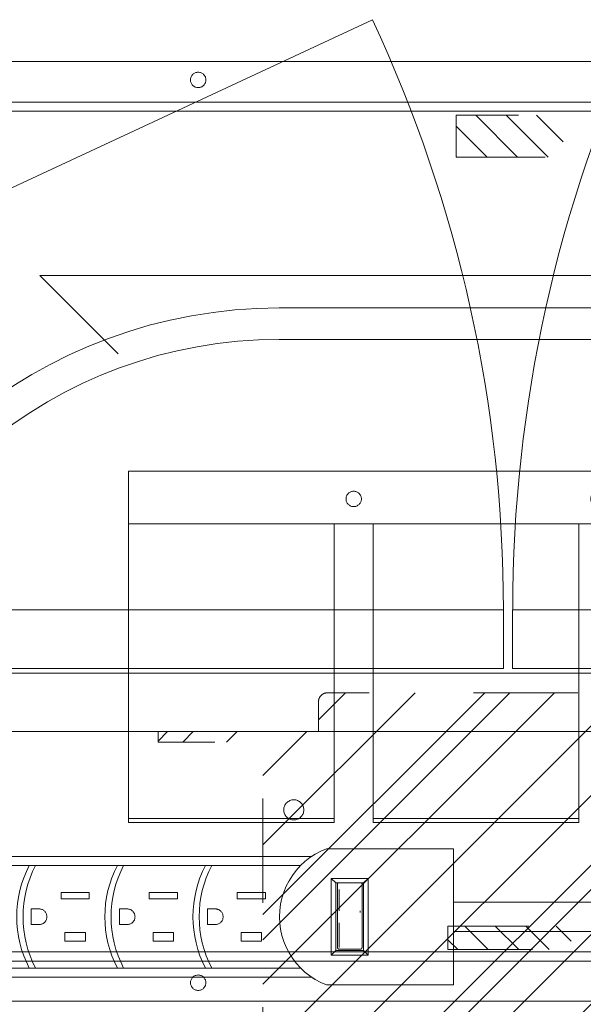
# Model space of a CAD drawing. Header units: inches. Extents: x -416 to -272, y -73 to 47.
# Tile 184 of 206: x -314 to -307, y -7 to 6. Entities that reach past the tile are written whole.
import ezdxf

# ---------------------------------------------------------------- set-up
doc = ezdxf.new("R2010")
doc.units = ezdxf.units.IN
doc.header["$LTSCALE"] = 32
doc.header["$MEASUREMENT"] = 0
doc.linetypes.add('Dash Style-1', pattern=[0.083328, 0.041656, -0.041672])
for name, color, linetype, lineweight in [('DashLine', 7, 'Continuous', 13), ('DashLineFill', 7, 'Dash Style-1', 13), ('Drawing', 7, 'Continuous', 18), ('Metal-Black', 7, 'Continuous', 18), ('None', 7, 'Continuous', 18), ('SolidLine', 7, 'Continuous', 15)]:
    doc.layers.add(name, color=color, linetype=linetype, lineweight=lineweight)
doc.layers.add('Electrical', color=1, linetype='Dash Style-1', lineweight=15, true_color=0xff0000)
doc.layers.add('Metal_Black', color=7, linetype='Continuous', lineweight=18, true_color=0x4c4c4c)
pattern_1 = [(45, (0, 0), (-0.3333333, -0.722222), [])]

# ---------------------------------------------------------------- blocks, each defined once
blk = doc.blocks.new('Group-103')
at = {"layer": 'SolidLine'}
for p, q in [((42.004, -16.28), (41.004, -15.28)), ((30.004, -16.28), (42.004, -16.28)), ((30.004, -16.28), (31.004, -17.28))]:
    blk.add_line(p, q, dxfattribs=at)
blk = doc.blocks.new('Group-104')
at = {"layer": 'SolidLine'}
blk.add_blockref('Group-103', (0, 0), dxfattribs=at)
blk = doc.blocks.new('1BP8DW-Leveler (2D)')
at = {"layer": 'DashLine', "flags": 128}
for points in [[(0.625, 0), (0.622, -0.061), (0.613, -0.122), (0.598, -0.181), (0.577, -0.239), (0.551, -0.295), (0.52, -0.347), (0.483, -0.396), (0.442, -0.442), (0.396, -0.483), (0.347, -0.52), (0.295, -0.551), (0.239, -0.577), (0.181, -0.598), (0.122, -0.613), (0.061, -0.622), (0, -0.625), (-0.061, -0.622), (-0.122, -0.613), (-0.181, -0.598), (-0.239, -0.577), (-0.295, -0.551), (-0.347, -0.52), (-0.396, -0.483), (-0.442, -0.442), (-0.483, -0.396), (-0.52, -0.347), (-0.551, -0.295), (-0.577, -0.239), (-0.598, -0.181), (-0.613, -0.122), (-0.622, -0.061), (-0.625, 0), (-0.622, 0.061), (-0.613, 0.122), (-0.598, 0.181), (-0.577, 0.239), (-0.551, 0.295), (-0.52, 0.347), (-0.483, 0.396), (-0.442, 0.442), (-0.396, 0.483), (-0.347, 0.52), (-0.295, 0.551), (-0.239, 0.577), (-0.181, 0.598), (-0.122, 0.613), (-0.061, 0.622), (0, 0.625), (0.061, 0.622), (0.122, 0.613), (0.181, 0.598), (0.239, 0.577), (0.295, 0.551), (0.347, 0.52), (0.396, 0.483), (0.442, 0.442), (0.483, 0.396), (0.52, 0.347), (0.551, 0.295), (0.577, 0.239), (0.598, 0.181), (0.613, 0.122), (0.622, 0.061)], [(0, 0.156), (0.015, 0.155), (0.03, 0.153), (0.045, 0.15), (0.06, 0.144), (0.074, 0.138), (0.087, 0.13), (0.099, 0.121), (0.11, 0.11), (0.121, 0.099), (0.13, 0.087), (0.138, 0.074), (0.144, 0.06), (0.15, 0.045), (0.153, 0.03), (0.155, 0.015), (0.156, 0), (0.155, -0.015), (0.153, -0.03), (0.15, -0.045), (0.144, -0.06), (0.138, -0.074), (0.13, -0.087), (0.121, -0.099), (0.11, -0.11), (0.099, -0.121), (0.087, -0.13), (0.074, -0.138), (0.06, -0.144), (0.045, -0.15), (0.03, -0.153), (0.015, -0.155), (0, -0.156), (-0.015, -0.155), (-0.03, -0.153), (-0.045, -0.15), (-0.06, -0.144), (-0.074, -0.138), (-0.087, -0.13), (-0.099, -0.121), (-0.11, -0.11), (-0.121, -0.099), (-0.13, -0.087), (-0.138, -0.074), (-0.144, -0.06), (-0.15, -0.045), (-0.153, -0.03), (-0.155, -0.015), (-0.156, 0), (-0.155, 0.015), (-0.153, 0.03), (-0.15, 0.045), (-0.144, 0.06), (-0.138, 0.074), (-0.13, 0.087), (-0.121, 0.099), (-0.11, 0.11), (-0.099, 0.121), (-0.087, 0.13), (-0.074, 0.138), (-0.06, 0.144), (-0.045, 0.15), (-0.03, 0.153), (-0.015, 0.155)], [(0, 0.094), (-0.081, 0.047), (-0.081, -0.047), (0, -0.094), (0.081, -0.047), (0.081, 0.047)]]:
    blk.add_lwpolyline(points, close=True, dxfattribs=at)
blk = doc.blocks.new('Group-43')
at = {"layer": 'Metal_Black', "color": 7}
for points, knots in [([(2.211, 3.61), (2.24, 3.61), (2.299, 3.603), (2.355, 3.586), (2.403, 3.558), (2.438, 3.516), (2.46, 3.457), (2.46, 3.403), (2.454, 3.376), (2.446, 3.342), (2.438, 3.331), (2.427, 3.328), (2.41, 3.328), (2.401, 3.329), (2.395, 3.331), (2.393, 3.335), (2.393, 3.342), (2.399, 3.355), (2.406, 3.377), (2.41, 3.405), (2.41, 3.457), (2.384, 3.505), (2.342, 3.534), (2.285, 3.551), (2.251, 3.551), (2.262, 3.532), (2.279, 3.481), (2.279, 3.411), (2.259, 3.359), (2.224, 3.329), (2.176, 3.315), (2.117, 3.315), (2.063, 3.333), (2.022, 3.37), (1.998, 3.425), (1.998, 3.494), (2.011, 3.536), (2.039, 3.569), (2.076, 3.592), (2.124, 3.604), (2.179, 3.61), (2.211, 3.61)], [0, 0, 0, 0.054342, 0.108683, 0.163025, 0.217366, 0.271708, 0.32605, 0.346749, 0.367448, 0.408846, 0.429545, 0.450244, 0.466803, 0.483362, 0.499922, 0.516481, 0.53304, 0.549599, 0.566158, 0.582718, 0.612524, 0.642331, 0.672137, 0.701944, 0.701944, 0.721255, 0.740567, 0.762023, 0.78348, 0.804937, 0.826394, 0.847851, 0.869308, 0.890765, 0.912222, 0.926851, 0.941481, 0.956111, 0.970741, 0.98537, 1, 1, 1]), ([(2.205, 3.549), (2.161, 3.549), (2.07, 3.532), (2.045, 3.483), (2.045, 3.438), (2.061, 3.405), (2.089, 3.385), (2.124, 3.376), (2.163, 3.376), (2.196, 3.385), (2.22, 3.403), (2.233, 3.435), (2.233, 3.484), (2.216, 3.532), (2.205, 3.549)], [0, 0, 0, 0.066007, 0.19802, 0.264026, 0.330033, 0.39604, 0.462046, 0.528053, 0.60066, 0.673267, 0.745875, 0.818482, 0.909241, 1, 1, 1]), ([(2.43, 3.286), (2.438, 3.29), (2.447, 3.292), (2.452, 3.286), (2.454, 3.271), (2.454, 3.251), (2.454, 3.236), (2.451, 3.229), (2.447, 3.225), (2.443, 3.223), (2.355, 3.174), (2.266, 3.124), (2.355, 3.074), (2.443, 3.024), (2.447, 3.022), (2.451, 3.017), (2.454, 3.011), (2.454, 2.996), (2.454, 2.976), (2.452, 2.957), (2.438, 2.959), (2.43, 2.963), (2.328, 3.025), (2.225, 3.087), (2.126, 3.028), (2.026, 2.969), (2.019, 2.965), (2.005, 2.962), (2.002, 2.982), (2.002, 3.006), (2.004, 3.018), (2.006, 3.026), (2.011, 3.03), (2.013, 3.031), (2.097, 3.079), (2.181, 3.127), (2.097, 3.175), (2.013, 3.223), (2.011, 3.225), (2.006, 3.227), (2.004, 3.234), (2.002, 3.245), (2.002, 3.268), (2.005, 3.287), (2.019, 3.284), (2.026, 3.281), (2.125, 3.222), (2.224, 3.164), (2.327, 3.225), (2.43, 3.286)], [0, 0, 0, 0.005797, 0.011593, 0.01739, 0.023187, 0.027776, 0.031157, 0.034538, 0.03792, 0.03792, 0.121199, 0.121199, 0.204479, 0.204479, 0.20786, 0.211241, 0.214623, 0.219212, 0.225008, 0.236602, 0.242398, 0.242398, 0.326423, 0.326423, 0.407782, 0.407782, 0.413578, 0.425171, 0.430968, 0.435937, 0.440905, 0.445874, 0.450842, 0.450842, 0.634953, 0.634953, 0.819063, 0.819063, 0.824031, 0.829, 0.833968, 0.838937, 0.843905, 0.853843, 0.858811, 0.858811, 0.927786, 0.927786, 1, 1, 1]), ([(2.135, 2.931), (2.17, 2.931), (2.224, 2.908), (2.261, 2.868), (2.283, 2.809), (2.283, 2.741), (2.283, 2.717), (2.363, 2.717), (2.447, 2.717), (2.451, 2.713), (2.452, 2.705), (2.454, 2.694), (2.454, 2.678), (2.452, 2.667), (2.451, 2.659), (2.447, 2.656), (2.237, 2.656), (2.017, 2.656), (2.004, 2.67), (2.004, 2.728), (2.004, 2.79), (2.008, 2.816), (2.015, 2.853), (2.037, 2.89), (2.069, 2.918), (2.111, 2.931), (2.135, 2.931)], [0, 0, 0, 0.066268, 0.132535, 0.198803, 0.26507, 0.303966, 0.303966, 0.429297, 0.43506, 0.440822, 0.446584, 0.452347, 0.456957, 0.461567, 0.466177, 0.470786, 0.728938, 0.745073, 0.761208, 0.845107, 0.870922, 0.896738, 0.922553, 0.948369, 0.974184, 1, 1, 1]), ([(2.141, 2.868), (2.113, 2.868), (2.076, 2.848), (2.059, 2.818), (2.054, 2.787), (2.054, 2.743), (2.054, 2.717), (2.143, 2.717), (2.233, 2.717), (2.233, 2.743), (2.233, 2.796), (2.22, 2.833), (2.194, 2.857), (2.161, 2.868), (2.141, 2.868)], [0, 0, 0, 0.053098, 0.106195, 0.159293, 0.212391, 0.297937, 0.297937, 0.584068, 0.584068, 0.669615, 0.752211, 0.834807, 0.917404, 1, 1, 1]), ([(2.443, 2.593), (2.447, 2.593), (2.451, 2.591), (2.452, 2.583), (2.454, 2.57), (2.454, 2.552), (2.452, 2.541), (2.451, 2.534), (2.445, 2.53), (2.44, 2.528), (2.387, 2.508), (2.334, 2.487), (2.316, 2.48), (2.286, 2.465), (2.264, 2.443), (2.253, 2.414), (2.253, 2.374), (2.253, 2.355), (2.348, 2.355), (2.447, 2.355), (2.451, 2.351), (2.452, 2.343), (2.454, 2.332), (2.454, 2.316), (2.452, 2.305), (2.451, 2.297), (2.447, 2.294), (2.236, 2.294), (2.015, 2.294), (2.004, 2.308), (2.004, 2.364), (2.004, 2.428), (2.006, 2.451), (2.008, 2.46), (2.011, 2.486), (2.032, 2.526), (2.061, 2.552), (2.1, 2.567), (2.144, 2.567), (2.181, 2.554), (2.209, 2.532), (2.227, 2.499), (2.235, 2.48), (2.24, 2.491), (2.255, 2.51), (2.275, 2.524), (2.303, 2.537), (2.32, 2.545), (2.369, 2.565), (2.417, 2.585), (2.43, 2.591), (2.441, 2.593), (2.443, 2.593)], [0, 0, 0, 0.004018, 0.008035, 0.012053, 0.01607, 0.020088, 0.024105, 0.028123, 0.03214, 0.03214, 0.070951, 0.070951, 0.084634, 0.098317, 0.112001, 0.125684, 0.138745, 0.138745, 0.202807, 0.205295, 0.207782, 0.21027, 0.212758, 0.214748, 0.216739, 0.218729, 0.220719, 0.332671, 0.339637, 0.346603, 0.391882, 0.407555, 0.423229, 0.423229, 0.466696, 0.510164, 0.553631, 0.597099, 0.640566, 0.684033, 0.727501, 0.770968, 0.770968, 0.798042, 0.825115, 0.852188, 0.879262, 0.879262, 0.958132, 0.958132, 0.979066, 1, 1, 1]), ([(2.13, 2.504), (2.102, 2.504), (2.067, 2.48), (2.058, 2.452), (2.056, 2.443), (2.054, 2.421), (2.054, 2.379), (2.054, 2.355), (2.13, 2.355), (2.205, 2.355), (2.205, 2.383), (2.205, 2.436), (2.194, 2.469), (2.172, 2.493), (2.144, 2.504), (2.13, 2.504)], [0, 0, 0, 0.142515, 0.285031, 0.285031, 0.330993, 0.376955, 0.445899, 0.445899, 0.655281, 0.655281, 0.734439, 0.800829, 0.867219, 0.93361, 1, 1, 1]), ([(2.323, 2.226), (2.345, 2.226), (2.381, 2.215), (2.41, 2.197), (2.43, 2.169), (2.452, 2.119), (2.452, 2.012), (2.452, 1.946), (2.441, 1.931), (2.228, 1.931), (2.015, 1.931), (2.004, 1.946), (2.004, 2.004), (2.004, 2.095), (2.021, 2.147), (2.048, 2.18), (2.091, 2.199), (2.133, 2.199), (2.163, 2.191), (2.187, 2.176), (2.207, 2.152), (2.213, 2.14), (2.216, 2.158), (2.235, 2.189), (2.262, 2.213), (2.301, 2.226), (2.323, 2.226)], [0, 0, 0, 0.031455, 0.06291, 0.094366, 0.125821, 0.188731, 0.266159, 0.275837, 0.285516, 0.435531, 0.44521, 0.454888, 0.521427, 0.574659, 0.627891, 0.681123, 0.734355, 0.762747, 0.791139, 0.819531, 0.847924, 0.847924, 0.885943, 0.923962, 0.961981, 1, 1, 1]), ([(2.327, 2.164), (2.307, 2.164), (2.277, 2.151), (2.257, 2.127), (2.246, 2.09), (2.246, 2.026), (2.246, 1.99), (2.324, 1.99), (2.403, 1.99), (2.403, 2.033), (2.403, 2.117), (2.375, 2.151), (2.345, 2.164), (2.327, 2.164)], [0, 0, 0, 0.079156, 0.158312, 0.237468, 0.316624, 0.419526, 0.419526, 0.643799, 0.643799, 0.767809, 0.883905, 0.941952, 1, 1, 1]), ([(2.124, 2.138), (2.107, 2.138), (2.082, 2.128), (2.063, 2.108), (2.054, 2.077), (2.054, 2.021), (2.054, 1.99), (2.126, 1.99), (2.198, 1.99), (2.198, 2.024), (2.198, 2.081), (2.187, 2.11), (2.166, 2.128), (2.139, 2.138), (2.124, 2.138)], [0, 0, 0, 0.074499, 0.148998, 0.223496, 0.297995, 0.395417, 0.395417, 0.61891, 0.61891, 0.724928, 0.793696, 0.862464, 0.931232, 1, 1, 1]), ([(2.428, 1.855), (2.436, 1.855), (2.45, 1.852), (2.452, 1.844), (2.452, 1.725), (2.452, 1.606), (2.451, 1.602), (2.445, 1.599), (2.436, 1.597), (2.423, 1.597), (2.414, 1.599), (2.408, 1.601), (2.404, 1.606), (2.404, 1.655), (2.404, 1.702), (2.235, 1.702), (2.065, 1.702), (2.091, 1.659), (2.117, 1.615), (2.118, 1.61), (2.12, 1.601), (2.117, 1.597), (2.106, 1.595), (2.093, 1.595), (2.083, 1.595), (2.078, 1.597), (2.074, 1.601), (2.072, 1.604), (2.039, 1.656), (2.006, 1.708), (2.004, 1.709), (2.004, 1.713), (2.002, 1.719), (2.002, 1.736), (2.002, 1.754), (2.006, 1.759), (2.01, 1.761), (2.208, 1.761), (2.404, 1.761), (2.404, 1.802), (2.404, 1.846), (2.408, 1.85), (2.414, 1.853), (2.423, 1.855), (2.428, 1.855)], [0, 0, 0, 0.00261, 0.007831, 0.010441, 0.176195, 0.178805, 0.181415, 0.184026, 0.186636, 0.188594, 0.190551, 0.192509, 0.194467, 0.244389, 0.244389, 0.424498, 0.424498, 0.47805, 0.47805, 0.484241, 0.490432, 0.496622, 0.502813, 0.507071, 0.510941, 0.514811, 0.518682, 0.518682, 0.576295, 0.576295, 0.578743, 0.58119, 0.583638, 0.590247, 0.593184, 0.596122, 0.599059, 0.911881, 0.911881, 0.976501, 0.982376, 0.988251, 0.994125, 1, 1, 1])]:
    blk.add_open_spline(points, degree=2, knots=knots, dxfattribs=at)
blk = doc.blocks.new('1BRPX9-Util_Bkt_Lg-N (2D)')
at = {"layer": 'DashLineFill', "linetype": 'Continuous', "lineweight": 13}
h = blk.add_hatch(dxfattribs=at)
h.set_pattern_fill('Steel', color=253, style=0, pattern_type=2)
h.set_pattern_definition([(45, (0, 0), (-1.613, 1.9357), []), (45, (-1.0608, 1.0608), (-0.472346, 0.41676), [])])
edge = h.paths.add_edge_path()
edge.add_line((-4.469, 7.539), (-2.421, 7.539))
edge.add_line((-2.421, 7.539), (-2.421, 7.917))
edge.add_arc((-2.303, 7.917), 0.118, 90, 180, ccw=False)
edge.add_line((-2.303, 8.035), (2.303, 8.035))
edge.add_arc((2.303, 7.917), 0.118, 0, 90, ccw=False)
edge.add_line((2.421, 7.917), (2.421, 7.539))
edge.add_line((2.421, 7.539), (4.469, 7.539))
edge.add_line((4.469, 7.539), (4.469, 7.406))
edge.add_line((4.469, 7.406), (3.13, 7.406))
edge.add_line((3.13, 7.406), (3.13, -2.012))
edge.add_line((3.13, -2.012), (4.469, -2.012))
edge.add_line((4.469, -2.012), (4.469, -2.146))
edge.add_line((4.469, -2.146), (2.421, -2.146))
edge.add_line((2.421, -2.146), (2.421, -2.524))
edge.add_arc((2.303, -2.524), 0.118, 270, 360, ccw=False)
edge.add_line((2.303, -2.642), (-2.303, -2.642))
edge.add_arc((-2.303, -2.524), 0.118, 180, 270, ccw=False)
edge.add_line((-2.421, -2.524), (-2.421, -2.146))
edge.add_line((-2.421, -2.146), (-4.469, -2.146))
edge.add_line((-4.469, -2.146), (-4.469, -2.012))
edge.add_line((-4.469, -2.012), (-3.13, -2.012))
edge.add_line((-3.13, -2.012), (-3.13, 7.406))
edge.add_line((-3.13, 7.406), (-4.469, 7.406))
edge.add_line((-4.469, 7.406), (-4.469, 7.539))
at = {"layer": 'DashLineFill', "flags": 128}
blk.add_lwpolyline([(-4.469, 7.539), (-2.421, 7.539), (-2.421, 7.917, -0.414214), (-2.303, 8.035), (2.303, 8.035, -0.414214), (2.421, 7.917), (2.421, 7.539), (4.469, 7.539), (4.469, 7.406), (3.13, 7.406), (3.13, -2.012), (4.469, -2.012), (4.469, -2.146), (2.421, -2.146), (2.421, -2.524, -0.414214), (2.303, -2.642), (-2.303, -2.642, -0.414214), (-2.421, -2.524), (-2.421, -2.146), (-4.469, -2.146), (-4.469, -2.012), (-3.13, -2.012), (-3.13, 7.406), (-4.469, 7.406)], format="xyb", close=True, dxfattribs=at)
at = {"layer": 'SolidLine', "flags": 128}
for points in [[(-2.736, 6.403), (-2.749, 6.404), (-2.761, 6.405), (-2.774, 6.409), (-2.785, 6.413), (-2.797, 6.418), (-2.808, 6.425), (-2.818, 6.432), (-2.827, 6.441), (-2.836, 6.45), (-2.843, 6.46), (-2.85, 6.471), (-2.855, 6.482), (-2.859, 6.494), (-2.862, 6.506), (-2.864, 6.519), (-2.865, 6.531), (-2.864, 6.544), (-2.862, 6.557), (-2.859, 6.569), (-2.855, 6.581), (-2.85, 6.592), (-2.843, 6.603), (-2.836, 6.613), (-2.827, 6.622), (-2.818, 6.631), (-2.808, 6.638), (-2.797, 6.645), (-2.785, 6.65), (-2.774, 6.654), (-2.761, 6.658), (-2.749, 6.659), (-2.736, 6.66), (-2.724, 6.659), (-2.711, 6.658), (-2.699, 6.654), (-2.687, 6.65), (-2.676, 6.645), (-2.665, 6.638), (-2.655, 6.631), (-2.645, 6.622), (-2.637, 6.613), (-2.629, 6.603), (-2.623, 6.592), (-2.618, 6.581), (-2.613, 6.569), (-2.61, 6.557), (-2.608, 6.544), (-2.608, 6.531), (-2.608, 6.519), (-2.61, 6.506), (-2.613, 6.494), (-2.618, 6.482), (-2.623, 6.471), (-2.629, 6.46), (-2.637, 6.45), (-2.645, 6.441), (-2.655, 6.432), (-2.665, 6.425), (-2.676, 6.418), (-2.687, 6.413), (-2.699, 6.409), (-2.711, 6.405), (-2.724, 6.404)], [(2.736, 6.403), (2.724, 6.404), (2.711, 6.405), (2.699, 6.409), (2.687, 6.413), (2.676, 6.418), (2.665, 6.425), (2.655, 6.432), (2.645, 6.441), (2.637, 6.45), (2.629, 6.46), (2.623, 6.471), (2.618, 6.482), (2.613, 6.494), (2.61, 6.506), (2.608, 6.519), (2.608, 6.531), (2.608, 6.544), (2.61, 6.557), (2.613, 6.569), (2.618, 6.581), (2.623, 6.592), (2.629, 6.603), (2.637, 6.613), (2.645, 6.622), (2.655, 6.631), (2.665, 6.638), (2.676, 6.645), (2.687, 6.65), (2.699, 6.654), (2.711, 6.658), (2.724, 6.659), (2.736, 6.66), (2.749, 6.659), (2.761, 6.658), (2.774, 6.654), (2.785, 6.65), (2.797, 6.645), (2.808, 6.638), (2.818, 6.631), (2.827, 6.622), (2.836, 6.613), (2.843, 6.603), (2.85, 6.592), (2.855, 6.581), (2.859, 6.569), (2.862, 6.557), (2.864, 6.544), (2.865, 6.531), (2.864, 6.519), (2.862, 6.506), (2.859, 6.494), (2.855, 6.482), (2.85, 6.471), (2.843, 6.46), (2.836, 6.45), (2.827, 6.441), (2.818, 6.432), (2.808, 6.425), (2.797, 6.418), (2.785, 6.413), (2.774, 6.409), (2.761, 6.405), (2.749, 6.404)], [(-2.736, -1.017), (-2.724, -1.018), (-2.711, -1.02), (-2.699, -1.023), (-2.687, -1.027), (-2.676, -1.032), (-2.665, -1.039), (-2.655, -1.046), (-2.645, -1.055), (-2.637, -1.064), (-2.629, -1.074), (-2.623, -1.085), (-2.618, -1.096), (-2.613, -1.108), (-2.61, -1.121), (-2.608, -1.133), (-2.608, -1.146), (-2.608, -1.158), (-2.61, -1.171), (-2.613, -1.183), (-2.618, -1.195), (-2.623, -1.206), (-2.629, -1.217), (-2.637, -1.227), (-2.645, -1.237), (-2.655, -1.245), (-2.665, -1.253), (-2.676, -1.259), (-2.687, -1.264), (-2.699, -1.269), (-2.711, -1.272), (-2.724, -1.274), (-2.736, -1.274), (-2.749, -1.274), (-2.761, -1.272), (-2.774, -1.269), (-2.785, -1.264), (-2.797, -1.259), (-2.808, -1.253), (-2.818, -1.245), (-2.827, -1.237), (-2.836, -1.227), (-2.843, -1.217), (-2.85, -1.206), (-2.855, -1.195), (-2.859, -1.183), (-2.862, -1.171), (-2.864, -1.158), (-2.865, -1.146), (-2.864, -1.133), (-2.862, -1.121), (-2.859, -1.108), (-2.855, -1.096), (-2.85, -1.085), (-2.843, -1.074), (-2.836, -1.064), (-2.827, -1.055), (-2.818, -1.046), (-2.808, -1.039), (-2.797, -1.032), (-2.785, -1.027), (-2.774, -1.023), (-2.761, -1.02), (-2.749, -1.018)], [(2.736, -1.017), (2.749, -1.018), (2.761, -1.02), (2.774, -1.023), (2.785, -1.027), (2.797, -1.032), (2.808, -1.039), (2.818, -1.046), (2.827, -1.055), (2.836, -1.064), (2.843, -1.074), (2.85, -1.085), (2.855, -1.096), (2.859, -1.108), (2.862, -1.121), (2.864, -1.133), (2.865, -1.146), (2.864, -1.158), (2.862, -1.171), (2.859, -1.183), (2.855, -1.195), (2.85, -1.206), (2.843, -1.217), (2.836, -1.227), (2.827, -1.237), (2.818, -1.245), (2.808, -1.253), (2.797, -1.259), (2.785, -1.264), (2.774, -1.269), (2.761, -1.272), (2.749, -1.274), (2.736, -1.274), (2.724, -1.274), (2.711, -1.272), (2.699, -1.269), (2.687, -1.264), (2.676, -1.259), (2.665, -1.253), (2.655, -1.245), (2.645, -1.237), (2.637, -1.227), (2.629, -1.217), (2.623, -1.206), (2.618, -1.195), (2.613, -1.183), (2.61, -1.171), (2.608, -1.158), (2.608, -1.146), (2.608, -1.133), (2.61, -1.121), (2.613, -1.108), (2.618, -1.096), (2.623, -1.085), (2.629, -1.074), (2.637, -1.064), (2.645, -1.055), (2.655, -1.046), (2.665, -1.039), (2.676, -1.032), (2.687, -1.027), (2.699, -1.023), (2.711, -1.02), (2.724, -1.018)]]:
    blk.add_lwpolyline(points, close=True, dxfattribs=at)
at = {"layer": 'Metal-Black', "color": 7}
for p in [(2.742, 6.526), (-2.731, -1.151)]:
    blk.add_blockref('1BP8DW-Leveler (2D)', p, dxfattribs=at)
at = {"layer": 'Metal_Black', "color": 7}
blk.add_blockref('Group-43', (0, 0), dxfattribs=at)
blk = doc.blocks.new('Group-105')
at = {"layer": 'DashLine'}
blk.add_line((53.927, -12.008), (37.755, -19.549), dxfattribs=at)
at = {"layer": 'DashLine', "flags": 128}
blk.add_lwpolyline([(18.435, -10.453), (53.612, -10.453), (53.612, -11.201), (18.435, -11.201)], close=True, dxfattribs=at)
at = {"layer": 'DashLine'}
for centre, start, end in [((18.12, -12.008), 335, 0), ((53.927, -12.008), 180, 205)]:
    blk.add_arc(centre, 17.844, start, end, dxfattribs=at)
at = {"layer": 'SolidLine', "flags": 128}
for points in [[(0.787, -0.768), (71.26, -0.768), (71.26, -11.201), (0.787, -11.201)], [(18.12, -11.26), (35.965, -11.26), (35.965, -12.008), (18.12, -12.008)], [(36.083, -11.26), (53.927, -11.26), (53.927, -12.008), (36.083, -12.008)]]:
    blk.add_lwpolyline(points, close=True, dxfattribs=at)
at = {"layer": 'DashLine', "color": 7}
blk.add_blockref('1BRPX9-Util_Bkt_Lg-N (2D)', (36.024, -8.307), dxfattribs=at)
blk = doc.blocks.new('Group-75')
at = {"layer": 'SolidLine'}
for p, q in [((-2.906, 0.893), (-4.526, 0.893)), ((-4.526, 0.893), (-4.526, -0.847)), ((-2.832, 0.861), (-2.906, 0.893)), ((-2.761, 0.823), (-2.832, 0.861)), ((-2.714, 0.793), (-2.761, 0.823)), ((-2.694, 0.779), (-2.761, 0.823)), ((-2.694, 0.779), (-2.714, 0.793)), ((4.484, 0.793), (-2.714, 0.793)), ((-2.631, 0.729), (-2.694, 0.779)), ((-2.572, 0.675), (-2.631, 0.729)), ((-2.519, 0.615), (-2.572, 0.675)), ((-2.967, 0.513), (-3.439, 0.513)), ((-3.38, 0.456), (-3.439, 0.513)), ((-3.439, 0.513), (-3.439, -0.468)), ((-3.026, 0.456), (-2.967, 0.513)), ((-2.967, -0.468), (-2.967, 0.513)), ((-2.47, 0.551), (-2.519, 0.615)), ((-2.428, 0.483), (-2.47, 0.551)), ((-3.026, 0.456), (-3.38, 0.456)), ((-3.38, -0.411), (-3.38, 0.456)), ((-3.359, 0.421), (-3.36, 0.419)), ((-3.36, 0.419), (-3.36, 0.418)), ((-3.36, 0.418), (-3.36, 0.416)), ((-3.36, 0.416), (-3.36, 0.414)), ((-3.36, 0.414), (-3.36, -0.392)), ((-3.358, 0.424), (-3.359, 0.422)), ((-3.359, 0.422), (-3.359, 0.421)), ((-3.357, 0.426), (-3.358, 0.424)), ((-3.356, 0.428), (-3.357, 0.426)), ((-3.357, 0.426), (-3.357, 0.426)), ((-3.354, 0.43), (-3.356, 0.428)), ((-3.353, 0.431), (-3.354, 0.43)), ((-3.352, 0.432), (-3.353, 0.431)), ((-3.35, 0.434), (-3.352, 0.432)), ((-3.348, 0.435), (-3.35, 0.434)), ((-3.346, 0.436), (-3.348, 0.435)), ((-3.344, 0.436), (-3.346, 0.436)), ((-3.343, 0.437), (-3.344, 0.436)), ((-3.341, 0.437), (-3.343, 0.437)), ((-3.339, 0.438), (-3.341, 0.437)), ((-3.337, 0.438), (-3.339, 0.438)), ((-3.069, 0.438), (-3.337, 0.438)), ((-3.067, 0.438), (-3.069, 0.438)), ((-3.069, 0.414), (-3.069, 0.1)), ((-3.065, 0.437), (-3.067, 0.438)), ((-3.063, 0.437), (-3.065, 0.437)), ((-3.061, 0.436), (-3.063, 0.437)), ((-3.059, 0.436), (-3.061, 0.436)), ((-3.057, 0.435), (-3.059, 0.436)), ((-3.056, 0.434), (-3.057, 0.435)), ((-3.054, 0.433), (-3.056, 0.434)), ((-3.054, 0.432), (-3.054, 0.433)), ((-3.052, 0.431), (-3.054, 0.432)), ((-3.051, 0.43), (-3.052, 0.431)), ((-3.05, 0.428), (-3.051, 0.43)), ((-3.049, 0.426), (-3.05, 0.428)), ((-3.049, 0.426), (-3.049, 0.426)), ((-3.048, 0.424), (-3.049, 0.426)), ((-3.047, 0.422), (-3.048, 0.424)), ((-3.046, 0.421), (-3.047, 0.422)), ((-3.046, 0.419), (-3.046, 0.421)), ((-3.046, 0.418), (-3.046, 0.419)), ((-3.045, 0.416), (-3.046, 0.418)), ((-3.045, 0.414), (-3.045, 0.416)), ((-3.045, -0.392), (-3.045, 0.414)), ((-3.026, 0.456), (-3.026, -0.411)), ((-2.391, 0.412), (-2.428, 0.483)), ((-2.361, 0.337), (-2.391, 0.412)), ((-2.337, 0.261), (-2.361, 0.337)), ((-2.32, 0.182), (-2.337, 0.261)), ((-1.816, 0.333), (-2.076, 0.333)), ((-2.076, 0.223), (-2.076, 0.333)), ((-1.816, 0.333), (-1.816, 0.223)), ((-0.691, 0.333), (-0.951, 0.333)), ((-0.951, 0.223), (-0.951, 0.333)), ((-0.691, 0.333), (-0.691, 0.223)), ((0.434, 0.333), (0.174, 0.333)), ((0.174, 0.223), (0.174, 0.333)), ((0.434, 0.333), (0.434, 0.223)), ((-4.526, 0.21), (-7.706, 0.21)), ((-2.309, 0.103), (-2.32, 0.182)), ((-1.816, 0.223), (-2.076, 0.223)), ((-0.691, 0.223), (-0.951, 0.223)), ((0.434, 0.223), (0.174, 0.223)), ((-2.306, 0.023), (-2.309, 0.103)), ((-2.309, -0.058), (-2.306, 0.023)), ((-1.586, 0.023), (-1.585, 0.031)), ((-1.585, 0.014), (-1.586, 0.023)), ((-1.585, 0.031), (-1.584, 0.04)), ((-1.584, 0.005), (-1.585, 0.014)), ((-1.584, 0.04), (-1.582, 0.048)), ((-1.582, -0.003), (-1.584, 0.005)), ((-1.582, 0.048), (-1.58, 0.057)), ((-1.58, 0.057), (-1.577, 0.065)), ((-1.577, 0.065), (-1.572, 0.073)), ((-1.572, 0.073), (-1.568, 0.08)), ((-1.568, 0.08), (-1.562, 0.087)), ((-1.562, 0.087), (-1.557, 0.093)), ((-1.557, 0.093), (-1.55, 0.099)), ((-1.55, 0.099), (-1.543, 0.104)), ((-1.543, 0.104), (-1.536, 0.109)), ((-1.536, 0.109), (-1.528, 0.113)), ((-1.528, 0.113), (-1.52, 0.116)), ((-1.52, 0.116), (-1.512, 0.119)), ((-1.512, 0.119), (-1.503, 0.121)), ((-1.503, 0.121), (-1.495, 0.122)), ((-1.495, 0.122), (-1.486, 0.123)), ((-1.386, 0.123), (-1.486, 0.123)), ((-1.386, 0.123), (-1.386, -0.077)), ((-0.461, 0.023), (-0.46, 0.031)), ((-0.46, 0.014), (-0.461, 0.023)), ((-0.46, 0.031), (-0.459, 0.04)), ((-0.459, 0.005), (-0.46, 0.014)), ((-0.459, 0.04), (-0.457, 0.048)), ((-0.457, -0.003), (-0.459, 0.005)), ((-0.457, 0.048), (-0.455, 0.057)), ((-0.455, 0.057), (-0.452, 0.065)), ((-0.452, 0.065), (-0.447, 0.073)), ((-0.447, 0.073), (-0.443, 0.08)), ((-0.443, 0.08), (-0.437, 0.087)), ((-0.437, 0.087), (-0.432, 0.093)), ((-0.432, 0.093), (-0.425, 0.099)), ((-0.425, 0.099), (-0.418, 0.104)), ((-0.418, 0.104), (-0.411, 0.109)), ((-0.411, 0.109), (-0.403, 0.113)), ((-0.403, 0.113), (-0.395, 0.116)), ((-0.395, 0.116), (-0.387, 0.119)), ((-0.387, 0.119), (-0.378, 0.121)), ((-0.378, 0.121), (-0.37, 0.122)), ((-0.37, 0.122), (-0.361, 0.123)), ((-0.261, 0.123), (-0.361, 0.123)), ((-0.261, 0.123), (-0.261, -0.077)), ((0.664, 0.023), (0.665, 0.031)), ((0.665, 0.014), (0.664, 0.023)), ((0.665, 0.031), (0.666, 0.04)), ((0.666, 0.005), (0.665, 0.014)), ((0.666, 0.04), (0.668, 0.048)), ((0.668, -0.003), (0.666, 0.005)), ((0.668, 0.048), (0.67, 0.057)), ((0.67, 0.057), (0.673, 0.065)), ((0.673, 0.065), (0.678, 0.073)), ((0.678, 0.073), (0.682, 0.08)), ((0.682, 0.08), (0.688, 0.087)), ((0.688, 0.087), (0.693, 0.093)), ((0.693, 0.093), (0.7, 0.099)), ((0.7, 0.099), (0.707, 0.104)), ((0.707, 0.104), (0.714, 0.109)), ((0.714, 0.109), (0.722, 0.113)), ((0.722, 0.113), (0.73, 0.116)), ((0.73, 0.116), (0.738, 0.119)), ((0.738, 0.119), (0.747, 0.121)), ((0.747, 0.121), (0.755, 0.122)), ((0.755, 0.122), (0.764, 0.123)), ((0.864, 0.123), (0.764, 0.123)), ((0.864, 0.123), (0.864, -0.077)), ((-3.337, -0.03), (-3.337, -0.054)), ((-3.069, -0.054), (-3.069, -0.327)), ((-2.32, -0.137), (-2.309, -0.058)), ((-1.58, -0.012), (-1.582, -0.003)), ((-1.577, -0.02), (-1.58, -0.012)), ((-1.572, -0.027), (-1.577, -0.02)), ((-1.568, -0.035), (-1.572, -0.027)), ((-1.562, -0.042), (-1.568, -0.035)), ((-1.557, -0.048), (-1.562, -0.042)), ((-1.55, -0.054), (-1.557, -0.048)), ((-1.543, -0.059), (-1.55, -0.054)), ((-1.536, -0.064), (-1.543, -0.059)), ((-1.528, -0.068), (-1.536, -0.064)), ((-1.52, -0.071), (-1.528, -0.068)), ((-1.512, -0.074), (-1.52, -0.071)), ((-1.503, -0.076), (-1.512, -0.074)), ((-1.495, -0.077), (-1.503, -0.076)), ((-1.486, -0.077), (-1.495, -0.077)), ((-1.386, -0.077), (-1.486, -0.077)), ((-0.455, -0.012), (-0.457, -0.003)), ((-0.452, -0.02), (-0.455, -0.012)), ((-0.447, -0.027), (-0.452, -0.02)), ((-0.443, -0.035), (-0.447, -0.027)), ((-0.437, -0.042), (-0.443, -0.035)), ((-0.432, -0.048), (-0.437, -0.042)), ((-0.425, -0.054), (-0.432, -0.048)), ((-0.418, -0.059), (-0.425, -0.054)), ((-0.411, -0.064), (-0.418, -0.059)), ((-0.403, -0.068), (-0.411, -0.064)), ((-0.395, -0.071), (-0.403, -0.068)), ((-0.387, -0.074), (-0.395, -0.071)), ((-0.378, -0.076), (-0.387, -0.074)), ((-0.37, -0.077), (-0.378, -0.076)), ((-0.361, -0.077), (-0.37, -0.077)), ((-0.261, -0.077), (-0.361, -0.077)), ((0.67, -0.012), (0.668, -0.003)), ((0.673, -0.02), (0.67, -0.012)), ((0.678, -0.027), (0.673, -0.02)), ((0.682, -0.035), (0.678, -0.027)), ((0.688, -0.042), (0.682, -0.035)), ((0.693, -0.048), (0.688, -0.042)), ((0.7, -0.054), (0.693, -0.048)), ((0.707, -0.059), (0.7, -0.054)), ((0.714, -0.064), (0.707, -0.059)), ((0.722, -0.068), (0.714, -0.064)), ((0.73, -0.071), (0.722, -0.068)), ((0.738, -0.074), (0.73, -0.071)), ((0.747, -0.076), (0.738, -0.074)), ((0.755, -0.077), (0.747, -0.076)), ((0.764, -0.077), (0.755, -0.077)), ((0.864, -0.077), (0.764, -0.077)), ((-4.526, -0.165), (-7.706, -0.165)), ((-2.361, -0.292), (-2.337, -0.216)), ((-2.337, -0.216), (-2.32, -0.137)), ((-2.126, -0.287), (-2.126, -0.207)), ((-1.766, -0.207), (-2.126, -0.207)), ((-1.766, -0.207), (-1.766, -0.287)), ((-0.641, -0.207), (-1.001, -0.207)), ((-1.001, -0.287), (-1.001, -0.207)), ((-0.641, -0.207), (-0.641, -0.287)), ((0.124, -0.287), (0.124, -0.207)), ((0.484, -0.207), (0.124, -0.207)), ((0.484, -0.207), (0.484, -0.287)), ((-3.069, -0.327), (-3.068, -0.327)), ((-2.428, -0.438), (-2.391, -0.367)), ((-2.391, -0.367), (-2.361, -0.292)), ((-1.766, -0.287), (-2.126, -0.287)), ((-0.641, -0.287), (-1.001, -0.287)), ((0.484, -0.287), (0.124, -0.287)), ((-3.439, -0.468), (-3.38, -0.411)), ((-2.967, -0.468), (-3.439, -0.468)), ((-3.026, -0.411), (-3.38, -0.411)), ((-3.36, -0.392), (-3.36, -0.394)), ((-3.36, -0.394), (-3.36, -0.396)), ((-3.36, -0.396), (-3.36, -0.398)), ((-3.36, -0.398), (-3.359, -0.399)), ((-3.359, -0.399), (-3.358, -0.401)), ((-3.358, -0.401), (-3.357, -0.403)), ((-3.357, -0.403), (-3.356, -0.405)), ((-3.356, -0.405), (-3.355, -0.406)), ((-3.355, -0.406), (-3.354, -0.408)), ((-3.354, -0.408), (-3.353, -0.409)), ((-3.353, -0.409), (-3.351, -0.41)), ((-3.35, -0.411), (-3.351, -0.41)), ((-3.054, -0.41), (-3.055, -0.411)), ((-3.054, -0.41), (-3.053, -0.409)), ((-3.053, -0.409), (-3.052, -0.408)), ((-3.052, -0.408), (-3.05, -0.406)), ((-3.05, -0.406), (-3.049, -0.405)), ((-3.049, -0.405), (-3.048, -0.403)), ((-3.048, -0.403), (-3.047, -0.401)), ((-3.047, -0.399), (-3.046, -0.398)), ((-3.047, -0.401), (-3.047, -0.399)), ((-3.046, -0.396), (-3.045, -0.394)), ((-3.046, -0.398), (-3.046, -0.396)), ((-3.045, -0.394), (-3.045, -0.392)), ((-3.026, -0.411), (-2.967, -0.468)), ((-2.47, -0.506), (-2.428, -0.438)), ((-2.572, -0.63), (-2.519, -0.57)), ((-2.519, -0.57), (-2.47, -0.506)), ((-2.761, -0.778), (-2.694, -0.734)), ((-2.761, -0.778), (-2.714, -0.747)), ((-2.714, -0.747), (-2.694, -0.734)), ((4.484, -0.747), (-2.714, -0.747)), ((-2.694, -0.734), (-2.631, -0.684)), ((-2.631, -0.684), (-2.572, -0.63)), ((-2.906, -0.847), (-4.526, -0.847)), ((-2.906, -0.847), (-2.832, -0.816)), ((-2.832, -0.816), (-2.761, -0.778))]:
    blk.add_line(p, q, dxfattribs=at)
blk = doc.blocks.new('MP-Plug (2D)')
at = {"layer": 'SolidLine'}
for p, q in [((4.583, 0.678), (-2.576, 0.678)), ((4.583, -0.632), (-2.576, -0.632))]:
    blk.add_line(p, q, dxfattribs=at)
for centre in [(-2.7, 0.023), (-2.62, 0.023), (-1.575, 0.023), (-1.495, 0.023), (-0.45, 0.023), (-0.37, 0.023)]:
    blk.add_arc(centre, 1.42, 332.5327, 27.4673, dxfattribs=at)
at = {"layer": 'SolidLine', "color": 7}
blk.add_blockref('Group-75', (0, 0), dxfattribs=at)
blk = doc.blocks.new('1BRPXF_Power_Pantry_30x12_Cred (2D)')
at = {"layer": 'Electrical', "linetype": 'Continuous', "lineweight": 5, "true_color": 0xdd0000}
h = blk.add_hatch(dxfattribs=at)
h.set_pattern_fill('ElectricalHatch', color=12, style=0, pattern_type=2)
h.set_pattern_definition(pattern_1)
h.paths.add_polyline_path([(0.66, 0.787), (0.96, 0.787), (0.96, -0.787), (0.66, -0.787)])
h = blk.add_hatch(dxfattribs=at)
h.set_pattern_fill('ElectricalHatch', color=12, style=0, pattern_type=2)
h.set_pattern_definition(pattern_1)
h.paths.add_polyline_path([(10.785, 0.683), (11.32, 0.683), (11.32, -0.683), (10.785, -0.683)])
at = {"layer": 'DashLine', "flags": 128}
for points in [[(0, 11.929, -0.414214), (3.071, 15), (8.937, 15, -0.414214), (12.008, 11.929), (12.008, -11.929, -0.414214), (8.937, -15), (3.071, -15, -0.414214), (0, -11.929)], [(0.629, 11.929, -0.414214), (3.109, 14.409), (8.891, 14.409, -0.414214), (11.371, 11.929), (11.371, -11.929, -0.414214), (8.891, -14.409), (3.109, -14.409, -0.414214), (0.629, -11.929)], [(3.663, -9.133), (3.594, -8.738, 0.36397), (8.456, -2.942), (8.456, 2.942, 0.36397), (3.594, 8.738), (3.663, 9.133, -0.36397), (8.858, 2.942), (8.858, -2.942, -0.36397)]]:
    blk.add_lwpolyline(points, format="xyb", close=True, dxfattribs=at)
at = {"layer": 'DashLine', "transparency": 33554687, "flags": 128}
blk.add_lwpolyline([(0.51, 11.929, -0.414214), (3.109, 14.528), (8.891, 14.528, -0.414214), (11.489, 11.929), (11.489, -11.929, -0.414214), (8.891, -14.528), (3.109, -14.528, -0.414214), (0.51, -11.929)], format="xyb", close=True, dxfattribs=at)
at = {"layer": 'DashLine', "flags": 128}
for points in [[(0.236, 4.075), (0.246, 4.074), (0.255, 4.073), (0.265, 4.071), (0.274, 4.067), (0.283, 4.063), (0.291, 4.058), (0.299, 4.052), (0.306, 4.046), (0.312, 4.039), (0.318, 4.031), (0.323, 4.023), (0.327, 4.014), (0.33, 4.005), (0.333, 3.996), (0.334, 3.986), (0.335, 3.976), (0.334, 3.967), (0.333, 3.957), (0.33, 3.948), (0.327, 3.939), (0.323, 3.93), (0.318, 3.922), (0.312, 3.914), (0.306, 3.907), (0.299, 3.9), (0.291, 3.895), (0.283, 3.89), (0.274, 3.885), (0.265, 3.882), (0.255, 3.88), (0.246, 3.878), (0.236, 3.878), (0.227, 3.878), (0.217, 3.88), (0.208, 3.882), (0.199, 3.885), (0.19, 3.89), (0.182, 3.895), (0.174, 3.9), (0.167, 3.907), (0.16, 3.914), (0.154, 3.922), (0.149, 3.93), (0.145, 3.939), (0.142, 3.948), (0.14, 3.957), (0.138, 3.967), (0.138, 3.976), (0.138, 3.986), (0.14, 3.996), (0.142, 4.005), (0.145, 4.014), (0.149, 4.023), (0.154, 4.031), (0.16, 4.039), (0.167, 4.046), (0.174, 4.052), (0.182, 4.058), (0.19, 4.063), (0.199, 4.067), (0.208, 4.071), (0.217, 4.073), (0.227, 4.074)], [(11.772, 4.075), (11.781, 4.074), (11.791, 4.073), (11.8, 4.071), (11.809, 4.067), (11.818, 4.063), (11.826, 4.058), (11.834, 4.052), (11.841, 4.046), (11.848, 4.039), (11.853, 4.031), (11.858, 4.023), (11.863, 4.014), (11.866, 4.005), (11.868, 3.996), (11.87, 3.986), (11.87, 3.976), (11.87, 3.967), (11.868, 3.957), (11.866, 3.948), (11.863, 3.939), (11.858, 3.93), (11.853, 3.922), (11.848, 3.914), (11.841, 3.907), (11.834, 3.9), (11.826, 3.895), (11.818, 3.89), (11.809, 3.885), (11.8, 3.882), (11.791, 3.88), (11.781, 3.878), (11.772, 3.878), (11.762, 3.878), (11.752, 3.88), (11.743, 3.882), (11.734, 3.885), (11.725, 3.89), (11.717, 3.895), (11.709, 3.9), (11.702, 3.907), (11.696, 3.914), (11.69, 3.922), (11.685, 3.93), (11.681, 3.939), (11.677, 3.948), (11.675, 3.957), (11.674, 3.967), (11.673, 3.976), (11.674, 3.986), (11.675, 3.996), (11.677, 4.005), (11.681, 4.014), (11.685, 4.023), (11.69, 4.031), (11.696, 4.039), (11.702, 4.046), (11.709, 4.052), (11.717, 4.058), (11.725, 4.063), (11.734, 4.067), (11.743, 4.071), (11.752, 4.073), (11.762, 4.074)]]:
    blk.add_lwpolyline(points, close=True, dxfattribs=at)
at = {"layer": 'Electrical', "flags": 128}
for points in [[(0.66, 0.787), (0.96, 0.787), (0.96, -0.787), (0.66, -0.787)], [(10.785, 0.683), (11.32, 0.683), (11.32, -0.683), (10.785, -0.683)]]:
    blk.add_lwpolyline(points, close=True, dxfattribs=at)
blk = doc.blocks.new('CatalystWireManager (2D)')
at = {"layer": 'DashLine'}
for p, q in [((6.008, 0), (-6, 0)), ((-6, 0), (-6, -4.488)), ((6.008, -4.488), (6.008, 0)), ((-6, -0.672), (6.008, -0.672)), ((-3.375, -4.488), (-3.375, -0.672)), ((-2.875, -0.672), (-2.875, -4.488)), ((-0.25, -4.488), (-0.25, -0.672)), ((0.25, -0.672), (0.25, -4.488)), ((2.875, -4.488), (2.875, -0.672)), ((3.375, -0.672), (3.375, -4.488)), ((-3.375, -4.439), (-6, -4.439)), ((-6, -4.488), (-3.375, -4.488)), ((-0.25, -4.439), (-2.875, -4.439)), ((-2.875, -4.488), (-0.25, -4.488)), ((2.875, -4.439), (0.25, -4.439)), ((0.25, -4.488), (2.875, -4.488)), ((6.008, -4.439), (3.375, -4.439)), ((3.375, -4.488), (6.008, -4.488))]:
    blk.add_line(p, q, dxfattribs=at)
at = {"layer": 'DashLine', "flags": 128}
for points in [[(-3.055, -0.285), (-3.049, -0.292), (-3.043, -0.3), (-3.038, -0.308), (-3.034, -0.317), (-3.031, -0.326), (-3.028, -0.335), (-3.027, -0.345), (-3.027, -0.354), (-3.027, -0.364), (-3.028, -0.374), (-3.031, -0.383), (-3.034, -0.392), (-3.038, -0.401), (-3.043, -0.409), (-3.049, -0.417), (-3.055, -0.424), (-3.063, -0.43), (-3.07, -0.436), (-3.079, -0.441), (-3.087, -0.445), (-3.096, -0.449), (-3.106, -0.451), (-3.115, -0.452), (-3.125, -0.453), (-3.135, -0.452), (-3.144, -0.451), (-3.154, -0.449), (-3.163, -0.445), (-3.171, -0.441), (-3.18, -0.436), (-3.187, -0.43), (-3.195, -0.424), (-3.201, -0.417), (-3.207, -0.409), (-3.212, -0.401), (-3.216, -0.392), (-3.219, -0.383), (-3.222, -0.374), (-3.223, -0.364), (-3.223, -0.354), (-3.223, -0.345), (-3.222, -0.335), (-3.219, -0.326), (-3.216, -0.317), (-3.212, -0.308), (-3.207, -0.3), (-3.201, -0.292), (-3.195, -0.285), (-3.187, -0.278), (-3.18, -0.272), (-3.171, -0.268), (-3.163, -0.263), (-3.154, -0.26), (-3.144, -0.258), (-3.135, -0.256), (-3.125, -0.256), (-3.115, -0.256), (-3.106, -0.258), (-3.096, -0.26), (-3.087, -0.263), (-3.079, -0.268), (-3.07, -0.272), (-3.063, -0.278)], [(0, -0.453), (-0.01, -0.452), (-0.019, -0.451), (-0.029, -0.449), (-0.038, -0.445), (-0.046, -0.441), (-0.055, -0.436), (-0.062, -0.43), (-0.07, -0.424), (-0.076, -0.417), (-0.082, -0.409), (-0.087, -0.401), (-0.091, -0.392), (-0.094, -0.383), (-0.097, -0.374), (-0.098, -0.364), (-0.098, -0.354), (-0.098, -0.345), (-0.097, -0.335), (-0.094, -0.326), (-0.091, -0.317), (-0.087, -0.308), (-0.082, -0.3), (-0.076, -0.292), (-0.07, -0.285), (-0.062, -0.278), (-0.055, -0.272), (-0.046, -0.268), (-0.038, -0.263), (-0.029, -0.26), (-0.019, -0.258), (-0.01, -0.256), (0, -0.256), (0.01, -0.256), (0.019, -0.258), (0.029, -0.26), (0.038, -0.263), (0.046, -0.268), (0.055, -0.272), (0.062, -0.278), (0.07, -0.285), (0.076, -0.292), (0.082, -0.3), (0.087, -0.308), (0.091, -0.317), (0.094, -0.326), (0.097, -0.335), (0.098, -0.345), (0.098, -0.354), (0.098, -0.364), (0.097, -0.374), (0.094, -0.383), (0.091, -0.392), (0.087, -0.401), (0.082, -0.409), (0.076, -0.417), (0.07, -0.424), (0.062, -0.43), (0.055, -0.436), (0.046, -0.441), (0.038, -0.445), (0.029, -0.449), (0.019, -0.451), (0.01, -0.452)], [(3.125, -0.453), (3.115, -0.452), (3.106, -0.451), (3.096, -0.449), (3.087, -0.445), (3.079, -0.441), (3.07, -0.436), (3.063, -0.43), (3.055, -0.424), (3.049, -0.417), (3.043, -0.409), (3.038, -0.401), (3.034, -0.392), (3.031, -0.383), (3.028, -0.374), (3.027, -0.364), (3.027, -0.354), (3.027, -0.345), (3.028, -0.335), (3.031, -0.326), (3.034, -0.317), (3.038, -0.308), (3.043, -0.3), (3.049, -0.292), (3.055, -0.285), (3.063, -0.278), (3.07, -0.272), (3.079, -0.268), (3.087, -0.263), (3.096, -0.26), (3.106, -0.258), (3.115, -0.256), (3.125, -0.256), (3.135, -0.256), (3.144, -0.258), (3.154, -0.26), (3.163, -0.263), (3.171, -0.268), (3.18, -0.272), (3.187, -0.278), (3.195, -0.285), (3.201, -0.292), (3.207, -0.3), (3.212, -0.308), (3.216, -0.317), (3.219, -0.326), (3.222, -0.335), (3.223, -0.345), (3.223, -0.354), (3.223, -0.364), (3.222, -0.374), (3.219, -0.383), (3.216, -0.392), (3.212, -0.401), (3.207, -0.409), (3.201, -0.417), (3.195, -0.424), (3.187, -0.43), (3.18, -0.436), (3.171, -0.441), (3.163, -0.445), (3.154, -0.449), (3.144, -0.451), (3.135, -0.452)]]:
    blk.add_lwpolyline(points, close=True, dxfattribs=at)
blk = doc.blocks.new('Group-107')
at = {"layer": 'None'}
for name in ['Group-105', 'Group-104']:
    blk.add_blockref(name, (0, 0), dxfattribs=at)
at = {"layer": 'None', "color": 7}
for name, p, rotation in [('1BRPXF_Power_Pantry_30x12_Cred (2D)', (36.004, -7.008), 270), ('CatalystWireManager (2D)', (34.87, -13.78), 180)]:
    blk.add_blockref(name, p, dxfattribs=dict(at, rotation=rotation))
blk.add_blockref('MP-Plug (2D)', (41.248, -8.11), dxfattribs=at)
blk = doc.blocks.new('SL Credenza Desk (2D)-3')
at = {"layer": 'None'}
blk.add_blockref('Group-107', (0, 0), dxfattribs=at)
at = {"layer": 'Drawing', "color": 0, "flags": 1}
for tag in ['Tag', 'Catalog', 'Custom', 'FinishGroup', 'Discount', 'Item2', 'Item3', 'Item6', 'Item8', 'Item9', 'Item10', 'Item12', 'Item13', 'Item16', 'Item18', 'Item19', 'Item20', 'Item21', 'Item22', 'Item23', 'Item24', 'Item25', 'Option1', 'Option2', 'Option3', 'Option4', 'Option5', 'Option6', 'Option7', 'Option8', 'Option9', 'Option10', 'Option11', 'Option12', 'Item1', 'Item4', 'Item5', 'Item7', 'Item11', 'Item14', 'Item15', 'Item17']:
    blk.add_attdef(tag, (15.719, 1.485), '', height=0.00709, dxfattribs=at)
blk = doc.blocks.new('Group-108')
at = {"layer": 'Drawing', "rotation": 180}
blk.add_blockref('SL Credenza Desk (2D)-3', (87.727, 1.485), dxfattribs=at)
at = {"layer": 'Drawing', "color": 0, "flags": 1}
for tag in ['Tag', 'Catalog', 'Custom', 'FinishGroup', 'Discount', 'Item2', 'Item3', 'Item6', 'Item8', 'Item9', 'Item10', 'Item12', 'Item13', 'Item16', 'Item18', 'Item19', 'Item20', 'Item21', 'Item22', 'Item23', 'Item24', 'Item25', 'Option1', 'Option2', 'Option3', 'Option4', 'Option5', 'Option6', 'Option7', 'Option8', 'Option9', 'Option10', 'Option11', 'Option12', 'Item1', 'Item4', 'Item5', 'Item7', 'Item11', 'Item14', 'Item15', 'Item17']:
    blk.add_attdef(tag, (15.719, 1.485), '', height=0.00709, dxfattribs=at)

msp = doc.modelspace()

# ---------------------------------------------------------------- block references
at = {"layer": 'Drawing', "color": 7}
msp.add_blockref('Group-108', (-359.459, -14.977), dxfattribs=at)

doc.saveas('drawing.dxf')
